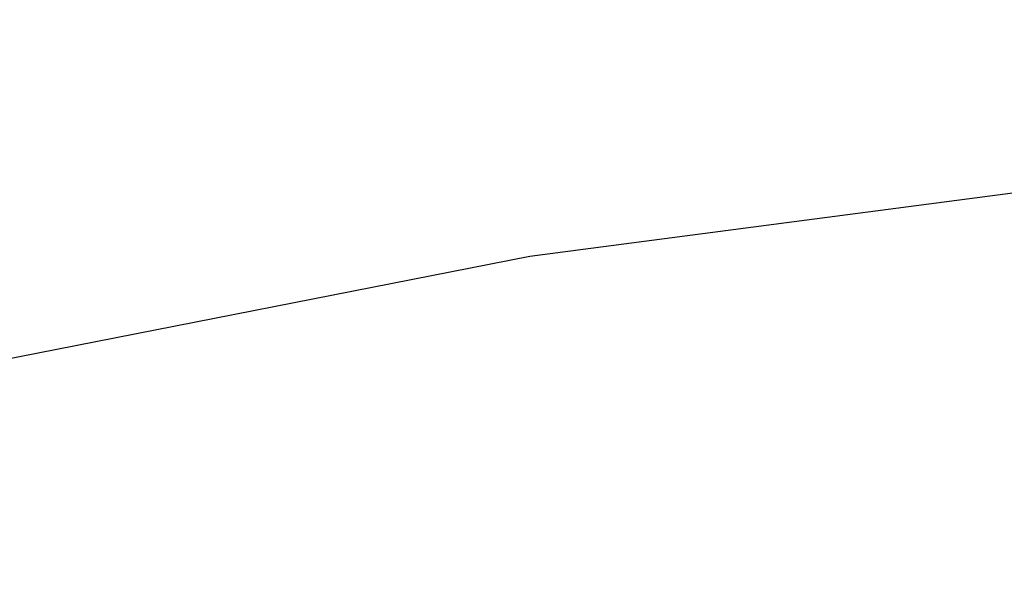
# Model space of a CAD drawing. Extents: x 10527 to 38813, y 13847 to 37526.
# Tile 136 of 256: x 35366.176 to 35367.258, y 36383.25 to 36383.862. Entities that reach past the tile are written whole.
import ezdxf

# ---------------------------------------------------------------- set-up
doc = ezdxf.new("R2010")
doc.units = 0
doc.header["$LTSCALE"] = 0.5
doc.header["$MEASUREMENT"] = 0
doc.layers.add('(032) Горизонтали утолщенные', color=32, linetype='Continuous', lineweight=30)

# ---------------------------------------------------------------- blocks, each defined once
blk = doc.blocks.new('gergrgrre')
at = {"layer": '(032) Горизонтали утолщенные', "color": 32}
blk.add_polyline3d([(360221.7452, 4200495.4614, 546), (360220.39, 4200495.59, 546), (360218.98, 4200495.69, 546), (360217.57, 4200495.74, 546), (360216.2, 4200495.73, 546), (360214.9, 4200495.64, 546), (360213.68, 4200495.48, 546), (360212.51, 4200495.25, 546), (360211.4, 4200494.95, 546), (360210.33, 4200494.58, 546), (360209.3, 4200494.14, 546), (360208.29, 4200493.63, 546), (360207.29, 4200493.06, 546), (360206.32, 4200492.41, 546), (360205.37, 4200491.68, 546), (360204.44, 4200490.86, 546)], dxfattribs=at)
blk.add_polyline3d([(360221.7452, 4200495.4614, 546), (360220.39, 4200495.59, 546), (360218.98, 4200495.69, 546), (360217.57, 4200495.74, 546), (360216.2, 4200495.73, 546), (360214.9, 4200495.64, 546), (360213.68, 4200495.48, 546), (360212.51, 4200495.25, 546), (360211.4, 4200494.95, 546), (360210.33, 4200494.58, 546), (360209.3, 4200494.14, 546), (360208.29, 4200493.63, 546), (360207.29, 4200493.06, 546), (360206.32, 4200492.41, 546), (360205.37, 4200491.68, 546), (360204.44, 4200490.86, 546)], dxfattribs=at)
blk.add_polyline3d([(360221.7452, 4200495.4614, 546), (360220.39, 4200495.59, 546), (360218.98, 4200495.69, 546), (360217.57, 4200495.74, 546), (360216.2, 4200495.73, 546), (360214.9, 4200495.64, 546), (360213.68, 4200495.48, 546), (360212.51, 4200495.25, 546), (360211.4, 4200494.95, 546), (360210.33, 4200494.58, 546), (360209.3, 4200494.14, 546), (360208.29, 4200493.63, 546), (360207.29, 4200493.06, 546), (360206.32, 4200492.41, 546), (360205.37, 4200491.68, 546), (360204.44, 4200490.86, 546)], dxfattribs=at)
blk.add_polyline3d([(360221.7452, 4200495.4614, 546), (360220.39, 4200495.59, 546), (360218.98, 4200495.69, 546), (360217.57, 4200495.74, 546), (360216.2, 4200495.73, 546), (360214.9, 4200495.64, 546), (360213.68, 4200495.48, 546), (360212.51, 4200495.25, 546), (360211.4, 4200494.95, 546), (360210.33, 4200494.58, 546), (360209.3, 4200494.14, 546), (360208.29, 4200493.63, 546), (360207.29, 4200493.06, 546), (360206.32, 4200492.41, 546), (360205.37, 4200491.68, 546), (360204.44, 4200490.86, 546)], dxfattribs=at)
blk.add_polyline3d([(360221.7452, 4200495.4614, 546), (360220.39, 4200495.59, 546), (360218.98, 4200495.69, 546), (360217.57, 4200495.74, 546), (360216.2, 4200495.73, 546), (360214.9, 4200495.64, 546), (360213.68, 4200495.48, 546), (360212.51, 4200495.25, 546), (360211.4, 4200494.95, 546), (360210.33, 4200494.58, 546), (360209.3, 4200494.14, 546), (360208.29, 4200493.63, 546), (360207.29, 4200493.06, 546), (360206.32, 4200492.41, 546), (360205.37, 4200491.68, 546), (360204.44, 4200490.86, 546)], dxfattribs=at)
blk.add_polyline3d([(360221.7452, 4200495.4614, 546), (360220.39, 4200495.59, 546), (360218.98, 4200495.69, 546), (360217.57, 4200495.74, 546), (360216.2, 4200495.73, 546), (360214.9, 4200495.64, 546), (360213.68, 4200495.48, 546), (360212.51, 4200495.25, 546), (360211.4, 4200494.95, 546), (360210.33, 4200494.58, 546), (360209.3, 4200494.14, 546), (360208.29, 4200493.63, 546), (360207.29, 4200493.06, 546), (360206.32, 4200492.41, 546), (360205.37, 4200491.68, 546), (360204.44, 4200490.86, 546)], dxfattribs=at)
blk.add_polyline3d([(360221.7452, 4200495.4614, 546), (360220.39, 4200495.59, 546), (360218.98, 4200495.69, 546), (360217.57, 4200495.74, 546), (360216.2, 4200495.73, 546), (360214.9, 4200495.64, 546), (360213.68, 4200495.48, 546), (360212.51, 4200495.25, 546), (360211.4, 4200494.95, 546), (360210.33, 4200494.58, 546), (360209.3, 4200494.14, 546), (360208.29, 4200493.63, 546), (360207.29, 4200493.06, 546), (360206.32, 4200492.41, 546), (360205.37, 4200491.68, 546), (360204.44, 4200490.86, 546)], dxfattribs=at)
blk.add_polyline3d([(360221.7452, 4200495.4614, 546), (360220.39, 4200495.59, 546), (360218.98, 4200495.69, 546), (360217.57, 4200495.74, 546), (360216.2, 4200495.73, 546), (360214.9, 4200495.64, 546), (360213.68, 4200495.48, 546), (360212.51, 4200495.25, 546), (360211.4, 4200494.95, 546), (360210.33, 4200494.58, 546), (360209.3, 4200494.14, 546), (360208.29, 4200493.63, 546), (360207.29, 4200493.06, 546), (360206.32, 4200492.41, 546), (360205.37, 4200491.68, 546), (360204.44, 4200490.86, 546)], dxfattribs=at)
blk.add_polyline3d([(360221.7452, 4200495.4614, 546), (360220.39, 4200495.59, 546), (360218.98, 4200495.69, 546), (360217.57, 4200495.74, 546), (360216.2, 4200495.73, 546), (360214.9, 4200495.64, 546), (360213.68, 4200495.48, 546), (360212.51, 4200495.25, 546), (360211.4, 4200494.95, 546), (360210.33, 4200494.58, 546), (360209.3, 4200494.14, 546), (360208.29, 4200493.63, 546), (360207.29, 4200493.06, 546), (360206.32, 4200492.41, 546), (360205.37, 4200491.68, 546), (360204.44, 4200490.86, 546)], dxfattribs=at)
blk.add_polyline3d([(360221.7452, 4200495.4614, 546), (360220.39, 4200495.59, 546), (360218.98, 4200495.69, 546), (360217.57, 4200495.74, 546), (360216.2, 4200495.73, 546), (360214.9, 4200495.64, 546), (360213.68, 4200495.48, 546), (360212.51, 4200495.25, 546), (360211.4, 4200494.95, 546), (360210.33, 4200494.58, 546), (360209.3, 4200494.14, 546), (360208.29, 4200493.63, 546), (360207.29, 4200493.06, 546), (360206.32, 4200492.41, 546), (360205.37, 4200491.68, 546), (360204.44, 4200490.86, 546)], dxfattribs=at)
blk.add_polyline3d([(360221.7452, 4200495.4614, 546), (360220.39, 4200495.59, 546), (360218.98, 4200495.69, 546), (360217.57, 4200495.74, 546), (360216.2, 4200495.73, 546), (360214.9, 4200495.64, 546), (360213.68, 4200495.48, 546), (360212.51, 4200495.25, 546), (360211.4, 4200494.95, 546), (360210.33, 4200494.58, 546), (360209.3, 4200494.14, 546), (360208.29, 4200493.63, 546), (360207.29, 4200493.06, 546), (360206.32, 4200492.41, 546), (360205.37, 4200491.68, 546), (360204.44, 4200490.86, 546)], dxfattribs=at)
blk.add_polyline3d([(360221.7452, 4200495.4614, 546), (360220.39, 4200495.59, 546), (360218.98, 4200495.69, 546), (360217.57, 4200495.74, 546), (360216.2, 4200495.73, 546), (360214.9, 4200495.64, 546), (360213.68, 4200495.48, 546), (360212.51, 4200495.25, 546), (360211.4, 4200494.95, 546), (360210.33, 4200494.58, 546), (360209.3, 4200494.14, 546), (360208.29, 4200493.63, 546), (360207.29, 4200493.06, 546), (360206.32, 4200492.41, 546), (360205.37, 4200491.68, 546), (360204.44, 4200490.86, 546)], dxfattribs=at)
blk.add_polyline3d([(360221.7452, 4200495.4614, 546), (360220.39, 4200495.59, 546), (360218.98, 4200495.69, 546), (360217.57, 4200495.74, 546), (360216.2, 4200495.73, 546), (360214.9, 4200495.64, 546), (360213.68, 4200495.48, 546), (360212.51, 4200495.25, 546), (360211.4, 4200494.95, 546), (360210.33, 4200494.58, 546), (360209.3, 4200494.14, 546), (360208.29, 4200493.63, 546), (360207.29, 4200493.06, 546), (360206.32, 4200492.41, 546), (360205.37, 4200491.68, 546), (360204.44, 4200490.86, 546)], dxfattribs=at)
blk.add_polyline3d([(360221.7452, 4200495.4614, 546), (360220.39, 4200495.59, 546), (360218.98, 4200495.69, 546), (360217.57, 4200495.74, 546), (360216.2, 4200495.73, 546), (360214.9, 4200495.64, 546), (360213.68, 4200495.48, 546), (360212.51, 4200495.25, 546), (360211.4, 4200494.95, 546), (360210.33, 4200494.58, 546), (360209.3, 4200494.14, 546), (360208.29, 4200493.63, 546), (360207.29, 4200493.06, 546), (360206.32, 4200492.41, 546), (360205.37, 4200491.68, 546), (360204.44, 4200490.86, 546)], dxfattribs=at)
blk.add_polyline3d([(360221.7452, 4200495.4614, 546), (360220.39, 4200495.59, 546), (360218.98, 4200495.69, 546), (360217.57, 4200495.74, 546), (360216.2, 4200495.73, 546), (360214.9, 4200495.64, 546), (360213.68, 4200495.48, 546), (360212.51, 4200495.25, 546), (360211.4, 4200494.95, 546), (360210.33, 4200494.58, 546), (360209.3, 4200494.14, 546), (360208.29, 4200493.63, 546), (360207.29, 4200493.06, 546), (360206.32, 4200492.41, 546), (360205.37, 4200491.68, 546), (360204.44, 4200490.86, 546)], dxfattribs=at)
blk.add_polyline3d([(360221.7452, 4200495.4614, 546), (360220.39, 4200495.59, 546), (360218.98, 4200495.69, 546), (360217.57, 4200495.74, 546), (360216.2, 4200495.73, 546), (360214.9, 4200495.64, 546), (360213.68, 4200495.48, 546), (360212.51, 4200495.25, 546), (360211.4, 4200494.95, 546), (360210.33, 4200494.58, 546), (360209.3, 4200494.14, 546), (360208.29, 4200493.63, 546), (360207.29, 4200493.06, 546), (360206.32, 4200492.41, 546), (360205.37, 4200491.68, 546), (360204.44, 4200490.86, 546)], dxfattribs=at)
blk.add_polyline3d([(360221.7452, 4200495.4614, 546), (360220.39, 4200495.59, 546), (360218.98, 4200495.69, 546), (360217.57, 4200495.74, 546), (360216.2, 4200495.73, 546), (360214.9, 4200495.64, 546), (360213.68, 4200495.48, 546), (360212.51, 4200495.25, 546), (360211.4, 4200494.95, 546), (360210.33, 4200494.58, 546), (360209.3, 4200494.14, 546), (360208.29, 4200493.63, 546), (360207.29, 4200493.06, 546), (360206.32, 4200492.41, 546), (360205.37, 4200491.68, 546), (360204.44, 4200490.86, 546)], dxfattribs=at)
blk.add_polyline3d([(360221.7452, 4200495.4614, 546), (360220.39, 4200495.59, 546), (360218.98, 4200495.69, 546), (360217.57, 4200495.74, 546), (360216.2, 4200495.73, 546), (360214.9, 4200495.64, 546), (360213.68, 4200495.48, 546), (360212.51, 4200495.25, 546), (360211.4, 4200494.95, 546), (360210.33, 4200494.58, 546), (360209.3, 4200494.14, 546), (360208.29, 4200493.63, 546), (360207.29, 4200493.06, 546), (360206.32, 4200492.41, 546), (360205.37, 4200491.68, 546), (360204.44, 4200490.86, 546)], dxfattribs=at)
blk.add_polyline3d([(360221.7452, 4200495.4614, 546), (360220.39, 4200495.59, 546), (360218.98, 4200495.69, 546), (360217.57, 4200495.74, 546), (360216.2, 4200495.73, 546), (360214.9, 4200495.64, 546), (360213.68, 4200495.48, 546), (360212.51, 4200495.25, 546), (360211.4, 4200494.95, 546), (360210.33, 4200494.58, 546), (360209.3, 4200494.14, 546), (360208.29, 4200493.63, 546), (360207.29, 4200493.06, 546), (360206.32, 4200492.41, 546), (360205.37, 4200491.68, 546), (360204.44, 4200490.86, 546)], dxfattribs=at)
blk.add_polyline3d([(360221.7452, 4200495.4614, 546), (360220.39, 4200495.59, 546), (360218.98, 4200495.69, 546), (360217.57, 4200495.74, 546), (360216.2, 4200495.73, 546), (360214.9, 4200495.64, 546), (360213.68, 4200495.48, 546), (360212.51, 4200495.25, 546), (360211.4, 4200494.95, 546), (360210.33, 4200494.58, 546), (360209.3, 4200494.14, 546), (360208.29, 4200493.63, 546), (360207.29, 4200493.06, 546), (360206.32, 4200492.41, 546), (360205.37, 4200491.68, 546), (360204.44, 4200490.86, 546)], dxfattribs=at)
blk.add_polyline3d([(360221.7452, 4200495.4614, 546), (360220.39, 4200495.59, 546), (360218.98, 4200495.69, 546), (360217.57, 4200495.74, 546), (360216.2, 4200495.73, 546), (360214.9, 4200495.64, 546), (360213.68, 4200495.48, 546), (360212.51, 4200495.25, 546), (360211.4, 4200494.95, 546), (360210.33, 4200494.58, 546), (360209.3, 4200494.14, 546), (360208.29, 4200493.63, 546), (360207.29, 4200493.06, 546), (360206.32, 4200492.41, 546), (360205.37, 4200491.68, 546), (360204.44, 4200490.86, 546)], dxfattribs=at)
blk.add_polyline3d([(360221.7452, 4200495.4614, 546), (360220.39, 4200495.59, 546), (360218.98, 4200495.69, 546), (360217.57, 4200495.74, 546), (360216.2, 4200495.73, 546), (360214.9, 4200495.64, 546), (360213.68, 4200495.48, 546), (360212.51, 4200495.25, 546), (360211.4, 4200494.95, 546), (360210.33, 4200494.58, 546), (360209.3, 4200494.14, 546), (360208.29, 4200493.63, 546), (360207.29, 4200493.06, 546), (360206.32, 4200492.41, 546), (360205.37, 4200491.68, 546), (360204.44, 4200490.86, 546)], dxfattribs=at)
blk.add_polyline3d([(360221.7452, 4200495.4614, 546), (360220.39, 4200495.59, 546), (360218.98, 4200495.69, 546), (360217.57, 4200495.74, 546), (360216.2, 4200495.73, 546), (360214.9, 4200495.64, 546), (360213.68, 4200495.48, 546), (360212.51, 4200495.25, 546), (360211.4, 4200494.95, 546), (360210.33, 4200494.58, 546), (360209.3, 4200494.14, 546), (360208.29, 4200493.63, 546), (360207.29, 4200493.06, 546), (360206.32, 4200492.41, 546), (360205.37, 4200491.68, 546), (360204.44, 4200490.86, 546)], dxfattribs=at)
blk.add_polyline3d([(360221.7452, 4200495.4614, 546), (360220.39, 4200495.59, 546), (360218.98, 4200495.69, 546), (360217.57, 4200495.74, 546), (360216.2, 4200495.73, 546), (360214.9, 4200495.64, 546), (360213.68, 4200495.48, 546), (360212.51, 4200495.25, 546), (360211.4, 4200494.95, 546), (360210.33, 4200494.58, 546), (360209.3, 4200494.14, 546), (360208.29, 4200493.63, 546), (360207.29, 4200493.06, 546), (360206.32, 4200492.41, 546), (360205.37, 4200491.68, 546), (360204.44, 4200490.86, 546)], dxfattribs=at)
blk.add_polyline3d([(360221.7452, 4200495.4614, 546), (360220.39, 4200495.59, 546), (360218.98, 4200495.69, 546), (360217.57, 4200495.74, 546), (360216.2, 4200495.73, 546), (360214.9, 4200495.64, 546), (360213.68, 4200495.48, 546), (360212.51, 4200495.25, 546), (360211.4, 4200494.95, 546), (360210.33, 4200494.58, 546), (360209.3, 4200494.14, 546), (360208.29, 4200493.63, 546), (360207.29, 4200493.06, 546), (360206.32, 4200492.41, 546), (360205.37, 4200491.68, 546), (360204.44, 4200490.86, 546)], dxfattribs=at)
blk.add_polyline3d([(360221.7452, 4200495.4614, 546), (360220.39, 4200495.59, 546), (360218.98, 4200495.69, 546), (360217.57, 4200495.74, 546), (360216.2, 4200495.73, 546), (360214.9, 4200495.64, 546), (360213.68, 4200495.48, 546), (360212.51, 4200495.25, 546), (360211.4, 4200494.95, 546), (360210.33, 4200494.58, 546), (360209.3, 4200494.14, 546), (360208.29, 4200493.63, 546), (360207.29, 4200493.06, 546), (360206.32, 4200492.41, 546), (360205.37, 4200491.68, 546), (360204.44, 4200490.86, 546)], dxfattribs=at)
blk.add_polyline3d([(360221.7452, 4200495.4614, 546), (360220.39, 4200495.59, 546), (360218.98, 4200495.69, 546), (360217.57, 4200495.74, 546), (360216.2, 4200495.73, 546), (360214.9, 4200495.64, 546), (360213.68, 4200495.48, 546), (360212.51, 4200495.25, 546), (360211.4, 4200494.95, 546), (360210.33, 4200494.58, 546), (360209.3, 4200494.14, 546), (360208.29, 4200493.63, 546), (360207.29, 4200493.06, 546), (360206.32, 4200492.41, 546), (360205.37, 4200491.68, 546), (360204.44, 4200490.86, 546)], dxfattribs=at)
blk.add_polyline3d([(360221.7452, 4200495.4614, 546), (360220.39, 4200495.59, 546), (360218.98, 4200495.69, 546), (360217.57, 4200495.74, 546), (360216.2, 4200495.73, 546), (360214.9, 4200495.64, 546), (360213.68, 4200495.48, 546), (360212.51, 4200495.25, 546), (360211.4, 4200494.95, 546), (360210.33, 4200494.58, 546), (360209.3, 4200494.14, 546), (360208.29, 4200493.63, 546), (360207.29, 4200493.06, 546), (360206.32, 4200492.41, 546), (360205.37, 4200491.68, 546), (360204.44, 4200490.86, 546)], dxfattribs=at)
blk.add_polyline3d([(360221.7452, 4200495.4614, 546), (360220.39, 4200495.59, 546), (360218.98, 4200495.69, 546), (360217.57, 4200495.74, 546), (360216.2, 4200495.73, 546), (360214.9, 4200495.64, 546), (360213.68, 4200495.48, 546), (360212.51, 4200495.25, 546), (360211.4, 4200494.95, 546), (360210.33, 4200494.58, 546), (360209.3, 4200494.14, 546), (360208.29, 4200493.63, 546), (360207.29, 4200493.06, 546), (360206.32, 4200492.41, 546), (360205.37, 4200491.68, 546), (360204.44, 4200490.86, 546)], dxfattribs=at)
blk.add_polyline3d([(360221.7452, 4200495.4614, 546), (360220.39, 4200495.59, 546), (360218.98, 4200495.69, 546), (360217.57, 4200495.74, 546), (360216.2, 4200495.73, 546), (360214.9, 4200495.64, 546), (360213.68, 4200495.48, 546), (360212.51, 4200495.25, 546), (360211.4, 4200494.95, 546), (360210.33, 4200494.58, 546), (360209.3, 4200494.14, 546), (360208.29, 4200493.63, 546), (360207.29, 4200493.06, 546), (360206.32, 4200492.41, 546), (360205.37, 4200491.68, 546), (360204.44, 4200490.86, 546)], dxfattribs=at)
blk.add_polyline3d([(360221.7452, 4200495.4614, 546), (360220.39, 4200495.59, 546), (360218.98, 4200495.69, 546), (360217.57, 4200495.74, 546), (360216.2, 4200495.73, 546), (360214.9, 4200495.64, 546), (360213.68, 4200495.48, 546), (360212.51, 4200495.25, 546), (360211.4, 4200494.95, 546), (360210.33, 4200494.58, 546), (360209.3, 4200494.14, 546), (360208.29, 4200493.63, 546), (360207.29, 4200493.06, 546), (360206.32, 4200492.41, 546), (360205.37, 4200491.68, 546), (360204.44, 4200490.86, 546)], dxfattribs=at)
blk.add_polyline3d([(360221.7452, 4200495.4614, 546), (360220.39, 4200495.59, 546), (360218.98, 4200495.69, 546), (360217.57, 4200495.74, 546), (360216.2, 4200495.73, 546), (360214.9, 4200495.64, 546), (360213.68, 4200495.48, 546), (360212.51, 4200495.25, 546), (360211.4, 4200494.95, 546), (360210.33, 4200494.58, 546), (360209.3, 4200494.14, 546), (360208.29, 4200493.63, 546), (360207.29, 4200493.06, 546), (360206.32, 4200492.41, 546), (360205.37, 4200491.68, 546), (360204.44, 4200490.86, 546)], dxfattribs=at)
blk.add_polyline3d([(360221.7452, 4200495.4614, 546), (360220.39, 4200495.59, 546), (360218.98, 4200495.69, 546), (360217.57, 4200495.74, 546), (360216.2, 4200495.73, 546), (360214.9, 4200495.64, 546), (360213.68, 4200495.48, 546), (360212.51, 4200495.25, 546), (360211.4, 4200494.95, 546), (360210.33, 4200494.58, 546), (360209.3, 4200494.14, 546), (360208.29, 4200493.63, 546), (360207.29, 4200493.06, 546), (360206.32, 4200492.41, 546), (360205.37, 4200491.68, 546), (360204.44, 4200490.86, 546)], dxfattribs=at)
blk.add_polyline3d([(360221.7452, 4200495.4614, 546), (360220.39, 4200495.59, 546), (360218.98, 4200495.69, 546), (360217.57, 4200495.74, 546), (360216.2, 4200495.73, 546), (360214.9, 4200495.64, 546), (360213.68, 4200495.48, 546), (360212.51, 4200495.25, 546), (360211.4, 4200494.95, 546), (360210.33, 4200494.58, 546), (360209.3, 4200494.14, 546), (360208.29, 4200493.63, 546), (360207.29, 4200493.06, 546), (360206.32, 4200492.41, 546), (360205.37, 4200491.68, 546), (360204.44, 4200490.86, 546)], dxfattribs=at)
blk.add_polyline3d([(360221.7452, 4200495.4614, 546), (360220.39, 4200495.59, 546), (360218.98, 4200495.69, 546), (360217.57, 4200495.74, 546), (360216.2, 4200495.73, 546), (360214.9, 4200495.64, 546), (360213.68, 4200495.48, 546), (360212.51, 4200495.25, 546), (360211.4, 4200494.95, 546), (360210.33, 4200494.58, 546), (360209.3, 4200494.14, 546), (360208.29, 4200493.63, 546), (360207.29, 4200493.06, 546), (360206.32, 4200492.41, 546), (360205.37, 4200491.68, 546), (360204.44, 4200490.86, 546)], dxfattribs=at)
blk.add_polyline3d([(360221.7452, 4200495.4614, 546), (360220.39, 4200495.59, 546), (360218.98, 4200495.69, 546), (360217.57, 4200495.74, 546), (360216.2, 4200495.73, 546), (360214.9, 4200495.64, 546), (360213.68, 4200495.48, 546), (360212.51, 4200495.25, 546), (360211.4, 4200494.95, 546), (360210.33, 4200494.58, 546), (360209.3, 4200494.14, 546), (360208.29, 4200493.63, 546), (360207.29, 4200493.06, 546), (360206.32, 4200492.41, 546), (360205.37, 4200491.68, 546), (360204.44, 4200490.86, 546)], dxfattribs=at)
blk.add_polyline3d([(360221.7452, 4200495.4614, 546), (360220.39, 4200495.59, 546), (360218.98, 4200495.69, 546), (360217.57, 4200495.74, 546), (360216.2, 4200495.73, 546), (360214.9, 4200495.64, 546), (360213.68, 4200495.48, 546), (360212.51, 4200495.25, 546), (360211.4, 4200494.95, 546), (360210.33, 4200494.58, 546), (360209.3, 4200494.14, 546), (360208.29, 4200493.63, 546), (360207.29, 4200493.06, 546), (360206.32, 4200492.41, 546), (360205.37, 4200491.68, 546), (360204.44, 4200490.86, 546)], dxfattribs=at)
blk.add_polyline3d([(360221.7452, 4200495.4614, 546), (360220.39, 4200495.59, 546), (360218.98, 4200495.69, 546), (360217.57, 4200495.74, 546), (360216.2, 4200495.73, 546), (360214.9, 4200495.64, 546), (360213.68, 4200495.48, 546), (360212.51, 4200495.25, 546), (360211.4, 4200494.95, 546), (360210.33, 4200494.58, 546), (360209.3, 4200494.14, 546), (360208.29, 4200493.63, 546), (360207.29, 4200493.06, 546), (360206.32, 4200492.41, 546), (360205.37, 4200491.68, 546), (360204.44, 4200490.86, 546)], dxfattribs=at)
blk.add_polyline3d([(360221.7452, 4200495.4614, 546), (360220.39, 4200495.59, 546), (360218.98, 4200495.69, 546), (360217.57, 4200495.74, 546), (360216.2, 4200495.73, 546), (360214.9, 4200495.64, 546), (360213.68, 4200495.48, 546), (360212.51, 4200495.25, 546), (360211.4, 4200494.95, 546), (360210.33, 4200494.58, 546), (360209.3, 4200494.14, 546), (360208.29, 4200493.63, 546), (360207.29, 4200493.06, 546), (360206.32, 4200492.41, 546), (360205.37, 4200491.68, 546), (360204.44, 4200490.86, 546)], dxfattribs=at)
blk.add_polyline3d([(360221.7452, 4200495.4614, 546), (360220.39, 4200495.59, 546), (360218.98, 4200495.69, 546), (360217.57, 4200495.74, 546), (360216.2, 4200495.73, 546), (360214.9, 4200495.64, 546), (360213.68, 4200495.48, 546), (360212.51, 4200495.25, 546), (360211.4, 4200494.95, 546), (360210.33, 4200494.58, 546), (360209.3, 4200494.14, 546), (360208.29, 4200493.63, 546), (360207.29, 4200493.06, 546), (360206.32, 4200492.41, 546), (360205.37, 4200491.68, 546), (360204.44, 4200490.86, 546)], dxfattribs=at)
blk.add_polyline3d([(360221.7452, 4200495.4614, 546), (360220.39, 4200495.59, 546), (360218.98, 4200495.69, 546), (360217.57, 4200495.74, 546), (360216.2, 4200495.73, 546), (360214.9, 4200495.64, 546), (360213.68, 4200495.48, 546), (360212.51, 4200495.25, 546), (360211.4, 4200494.95, 546), (360210.33, 4200494.58, 546), (360209.3, 4200494.14, 546), (360208.29, 4200493.63, 546), (360207.29, 4200493.06, 546), (360206.32, 4200492.41, 546), (360205.37, 4200491.68, 546), (360204.44, 4200490.86, 546)], dxfattribs=at)
blk.add_polyline3d([(360221.7452, 4200495.4614, 546), (360220.39, 4200495.59, 546), (360218.98, 4200495.69, 546), (360217.57, 4200495.74, 546), (360216.2, 4200495.73, 546), (360214.9, 4200495.64, 546), (360213.68, 4200495.48, 546), (360212.51, 4200495.25, 546), (360211.4, 4200494.95, 546), (360210.33, 4200494.58, 546), (360209.3, 4200494.14, 546), (360208.29, 4200493.63, 546), (360207.29, 4200493.06, 546), (360206.32, 4200492.41, 546), (360205.37, 4200491.68, 546), (360204.44, 4200490.86, 546)], dxfattribs=at)
blk.add_polyline3d([(360221.7452, 4200495.4614, 546), (360220.39, 4200495.59, 546), (360218.98, 4200495.69, 546), (360217.57, 4200495.74, 546), (360216.2, 4200495.73, 546), (360214.9, 4200495.64, 546), (360213.68, 4200495.48, 546), (360212.51, 4200495.25, 546), (360211.4, 4200494.95, 546), (360210.33, 4200494.58, 546), (360209.3, 4200494.14, 546), (360208.29, 4200493.63, 546), (360207.29, 4200493.06, 546), (360206.32, 4200492.41, 546), (360205.37, 4200491.68, 546), (360204.44, 4200490.86, 546)], dxfattribs=at)
blk.add_polyline3d([(360221.7452, 4200495.4614, 546), (360220.39, 4200495.59, 546), (360218.98, 4200495.69, 546), (360217.57, 4200495.74, 546), (360216.2, 4200495.73, 546), (360214.9, 4200495.64, 546), (360213.68, 4200495.48, 546), (360212.51, 4200495.25, 546), (360211.4, 4200494.95, 546), (360210.33, 4200494.58, 546), (360209.3, 4200494.14, 546), (360208.29, 4200493.63, 546), (360207.29, 4200493.06, 546), (360206.32, 4200492.41, 546), (360205.37, 4200491.68, 546), (360204.44, 4200490.86, 546)], dxfattribs=at)
blk.add_polyline3d([(360221.7452, 4200495.4614, 546), (360220.39, 4200495.59, 546), (360218.98, 4200495.69, 546), (360217.57, 4200495.74, 546), (360216.2, 4200495.73, 546), (360214.9, 4200495.64, 546), (360213.68, 4200495.48, 546), (360212.51, 4200495.25, 546), (360211.4, 4200494.95, 546), (360210.33, 4200494.58, 546), (360209.3, 4200494.14, 546), (360208.29, 4200493.63, 546), (360207.29, 4200493.06, 546), (360206.32, 4200492.41, 546), (360205.37, 4200491.68, 546), (360204.44, 4200490.86, 546)], dxfattribs=at)
blk.add_polyline3d([(360221.7452, 4200495.4614, 546), (360220.39, 4200495.59, 546), (360218.98, 4200495.69, 546), (360217.57, 4200495.74, 546), (360216.2, 4200495.73, 546), (360214.9, 4200495.64, 546), (360213.68, 4200495.48, 546), (360212.51, 4200495.25, 546), (360211.4, 4200494.95, 546), (360210.33, 4200494.58, 546), (360209.3, 4200494.14, 546), (360208.29, 4200493.63, 546), (360207.29, 4200493.06, 546), (360206.32, 4200492.41, 546), (360205.37, 4200491.68, 546), (360204.44, 4200490.86, 546)], dxfattribs=at)
blk.add_polyline3d([(360221.7452, 4200495.4614, 546), (360220.39, 4200495.59, 546), (360218.98, 4200495.69, 546), (360217.57, 4200495.74, 546), (360216.2, 4200495.73, 546), (360214.9, 4200495.64, 546), (360213.68, 4200495.48, 546), (360212.51, 4200495.25, 546), (360211.4, 4200494.95, 546), (360210.33, 4200494.58, 546), (360209.3, 4200494.14, 546), (360208.29, 4200493.63, 546), (360207.29, 4200493.06, 546), (360206.32, 4200492.41, 546), (360205.37, 4200491.68, 546), (360204.44, 4200490.86, 546)], dxfattribs=at)
blk.add_polyline3d([(360221.7452, 4200495.4614, 546), (360220.39, 4200495.59, 546), (360218.98, 4200495.69, 546), (360217.57, 4200495.74, 546), (360216.2, 4200495.73, 546), (360214.9, 4200495.64, 546), (360213.68, 4200495.48, 546), (360212.51, 4200495.25, 546), (360211.4, 4200494.95, 546), (360210.33, 4200494.58, 546), (360209.3, 4200494.14, 546), (360208.29, 4200493.63, 546), (360207.29, 4200493.06, 546), (360206.32, 4200492.41, 546), (360205.37, 4200491.68, 546), (360204.44, 4200490.86, 546)], dxfattribs=at)
blk.add_polyline3d([(360221.7452, 4200495.4614, 546), (360220.39, 4200495.59, 546), (360218.98, 4200495.69, 546), (360217.57, 4200495.74, 546), (360216.2, 4200495.73, 546), (360214.9, 4200495.64, 546), (360213.68, 4200495.48, 546), (360212.51, 4200495.25, 546), (360211.4, 4200494.95, 546), (360210.33, 4200494.58, 546), (360209.3, 4200494.14, 546), (360208.29, 4200493.63, 546), (360207.29, 4200493.06, 546), (360206.32, 4200492.41, 546), (360205.37, 4200491.68, 546), (360204.44, 4200490.86, 546)], dxfattribs=at)
blk.add_polyline3d([(360221.7452, 4200495.4614, 546), (360220.39, 4200495.59, 546), (360218.98, 4200495.69, 546), (360217.57, 4200495.74, 546), (360216.2, 4200495.73, 546), (360214.9, 4200495.64, 546), (360213.68, 4200495.48, 546), (360212.51, 4200495.25, 546), (360211.4, 4200494.95, 546), (360210.33, 4200494.58, 546), (360209.3, 4200494.14, 546), (360208.29, 4200493.63, 546), (360207.29, 4200493.06, 546), (360206.32, 4200492.41, 546), (360205.37, 4200491.68, 546), (360204.44, 4200490.86, 546)], dxfattribs=at)
blk.add_polyline3d([(360221.7452, 4200495.4614, 546), (360220.39, 4200495.59, 546), (360218.98, 4200495.69, 546), (360217.57, 4200495.74, 546), (360216.2, 4200495.73, 546), (360214.9, 4200495.64, 546), (360213.68, 4200495.48, 546), (360212.51, 4200495.25, 546), (360211.4, 4200494.95, 546), (360210.33, 4200494.58, 546), (360209.3, 4200494.14, 546), (360208.29, 4200493.63, 546), (360207.29, 4200493.06, 546), (360206.32, 4200492.41, 546), (360205.37, 4200491.68, 546), (360204.44, 4200490.86, 546)], dxfattribs=at)
blk.add_polyline3d([(360221.7452, 4200495.4614, 546), (360220.39, 4200495.59, 546), (360218.98, 4200495.69, 546), (360217.57, 4200495.74, 546), (360216.2, 4200495.73, 546), (360214.9, 4200495.64, 546), (360213.68, 4200495.48, 546), (360212.51, 4200495.25, 546), (360211.4, 4200494.95, 546), (360210.33, 4200494.58, 546), (360209.3, 4200494.14, 546), (360208.29, 4200493.63, 546), (360207.29, 4200493.06, 546), (360206.32, 4200492.41, 546), (360205.37, 4200491.68, 546), (360204.44, 4200490.86, 546)], dxfattribs=at)
blk.add_polyline3d([(360221.7452, 4200495.4614, 546), (360220.39, 4200495.59, 546), (360218.98, 4200495.69, 546), (360217.57, 4200495.74, 546), (360216.2, 4200495.73, 546), (360214.9, 4200495.64, 546), (360213.68, 4200495.48, 546), (360212.51, 4200495.25, 546), (360211.4, 4200494.95, 546), (360210.33, 4200494.58, 546), (360209.3, 4200494.14, 546), (360208.29, 4200493.63, 546), (360207.29, 4200493.06, 546), (360206.32, 4200492.41, 546), (360205.37, 4200491.68, 546), (360204.44, 4200490.86, 546)], dxfattribs=at)
blk.add_polyline3d([(360221.7452, 4200495.4614, 546), (360220.39, 4200495.59, 546), (360218.98, 4200495.69, 546), (360217.57, 4200495.74, 546), (360216.2, 4200495.73, 546), (360214.9, 4200495.64, 546), (360213.68, 4200495.48, 546), (360212.51, 4200495.25, 546), (360211.4, 4200494.95, 546), (360210.33, 4200494.58, 546), (360209.3, 4200494.14, 546), (360208.29, 4200493.63, 546), (360207.29, 4200493.06, 546), (360206.32, 4200492.41, 546), (360205.37, 4200491.68, 546), (360204.44, 4200490.86, 546)], dxfattribs=at)
blk.add_polyline3d([(360221.7452, 4200495.4614, 546), (360220.39, 4200495.59, 546), (360218.98, 4200495.69, 546), (360217.57, 4200495.74, 546), (360216.2, 4200495.73, 546), (360214.9, 4200495.64, 546), (360213.68, 4200495.48, 546), (360212.51, 4200495.25, 546), (360211.4, 4200494.95, 546), (360210.33, 4200494.58, 546), (360209.3, 4200494.14, 546), (360208.29, 4200493.63, 546), (360207.29, 4200493.06, 546), (360206.32, 4200492.41, 546), (360205.37, 4200491.68, 546), (360204.44, 4200490.86, 546)], dxfattribs=at)
blk.add_polyline3d([(360221.7452, 4200495.4614, 546), (360220.39, 4200495.59, 546), (360218.98, 4200495.69, 546), (360217.57, 4200495.74, 546), (360216.2, 4200495.73, 546), (360214.9, 4200495.64, 546), (360213.68, 4200495.48, 546), (360212.51, 4200495.25, 546), (360211.4, 4200494.95, 546), (360210.33, 4200494.58, 546), (360209.3, 4200494.14, 546), (360208.29, 4200493.63, 546), (360207.29, 4200493.06, 546), (360206.32, 4200492.41, 546), (360205.37, 4200491.68, 546), (360204.44, 4200490.86, 546)], dxfattribs=at)
blk.add_polyline3d([(360221.7452, 4200495.4614, 546), (360220.39, 4200495.59, 546), (360218.98, 4200495.69, 546), (360217.57, 4200495.74, 546), (360216.2, 4200495.73, 546), (360214.9, 4200495.64, 546), (360213.68, 4200495.48, 546), (360212.51, 4200495.25, 546), (360211.4, 4200494.95, 546), (360210.33, 4200494.58, 546), (360209.3, 4200494.14, 546), (360208.29, 4200493.63, 546), (360207.29, 4200493.06, 546), (360206.32, 4200492.41, 546), (360205.37, 4200491.68, 546), (360204.44, 4200490.86, 546)], dxfattribs=at)
blk.add_polyline3d([(360221.7452, 4200495.4614, 546), (360220.39, 4200495.59, 546), (360218.98, 4200495.69, 546), (360217.57, 4200495.74, 546), (360216.2, 4200495.73, 546), (360214.9, 4200495.64, 546), (360213.68, 4200495.48, 546), (360212.51, 4200495.25, 546), (360211.4, 4200494.95, 546), (360210.33, 4200494.58, 546), (360209.3, 4200494.14, 546), (360208.29, 4200493.63, 546), (360207.29, 4200493.06, 546), (360206.32, 4200492.41, 546), (360205.37, 4200491.68, 546), (360204.44, 4200490.86, 546)], dxfattribs=at)
blk.add_polyline3d([(360221.7452, 4200495.4614, 546), (360220.39, 4200495.59, 546), (360218.98, 4200495.69, 546), (360217.57, 4200495.74, 546), (360216.2, 4200495.73, 546), (360214.9, 4200495.64, 546), (360213.68, 4200495.48, 546), (360212.51, 4200495.25, 546), (360211.4, 4200494.95, 546), (360210.33, 4200494.58, 546), (360209.3, 4200494.14, 546), (360208.29, 4200493.63, 546), (360207.29, 4200493.06, 546), (360206.32, 4200492.41, 546), (360205.37, 4200491.68, 546), (360204.44, 4200490.86, 546)], dxfattribs=at)
blk.add_polyline3d([(360221.7452, 4200495.4614, 546), (360220.39, 4200495.59, 546), (360218.98, 4200495.69, 546), (360217.57, 4200495.74, 546), (360216.2, 4200495.73, 546), (360214.9, 4200495.64, 546), (360213.68, 4200495.48, 546), (360212.51, 4200495.25, 546), (360211.4, 4200494.95, 546), (360210.33, 4200494.58, 546), (360209.3, 4200494.14, 546), (360208.29, 4200493.63, 546), (360207.29, 4200493.06, 546), (360206.32, 4200492.41, 546), (360205.37, 4200491.68, 546), (360204.44, 4200490.86, 546)], dxfattribs=at)
blk.add_polyline3d([(360221.7452, 4200495.4614, 546), (360220.39, 4200495.59, 546), (360218.98, 4200495.69, 546), (360217.57, 4200495.74, 546), (360216.2, 4200495.73, 546), (360214.9, 4200495.64, 546), (360213.68, 4200495.48, 546), (360212.51, 4200495.25, 546), (360211.4, 4200494.95, 546), (360210.33, 4200494.58, 546), (360209.3, 4200494.14, 546), (360208.29, 4200493.63, 546), (360207.29, 4200493.06, 546), (360206.32, 4200492.41, 546), (360205.37, 4200491.68, 546), (360204.44, 4200490.86, 546)], dxfattribs=at)
blk.add_polyline3d([(360221.7452, 4200495.4614, 546), (360220.39, 4200495.59, 546), (360218.98, 4200495.69, 546), (360217.57, 4200495.74, 546), (360216.2, 4200495.73, 546), (360214.9, 4200495.64, 546), (360213.68, 4200495.48, 546), (360212.51, 4200495.25, 546), (360211.4, 4200494.95, 546), (360210.33, 4200494.58, 546), (360209.3, 4200494.14, 546), (360208.29, 4200493.63, 546), (360207.29, 4200493.06, 546), (360206.32, 4200492.41, 546), (360205.37, 4200491.68, 546), (360204.44, 4200490.86, 546)], dxfattribs=at)
blk.add_polyline3d([(360221.7452, 4200495.4614, 546), (360220.39, 4200495.59, 546), (360218.98, 4200495.69, 546), (360217.57, 4200495.74, 546), (360216.2, 4200495.73, 546), (360214.9, 4200495.64, 546), (360213.68, 4200495.48, 546), (360212.51, 4200495.25, 546), (360211.4, 4200494.95, 546), (360210.33, 4200494.58, 546), (360209.3, 4200494.14, 546), (360208.29, 4200493.63, 546), (360207.29, 4200493.06, 546), (360206.32, 4200492.41, 546), (360205.37, 4200491.68, 546), (360204.44, 4200490.86, 546)], dxfattribs=at)
blk.add_polyline3d([(360221.7452, 4200495.4614, 546), (360220.39, 4200495.59, 546), (360218.98, 4200495.69, 546), (360217.57, 4200495.74, 546), (360216.2, 4200495.73, 546), (360214.9, 4200495.64, 546), (360213.68, 4200495.48, 546), (360212.51, 4200495.25, 546), (360211.4, 4200494.95, 546), (360210.33, 4200494.58, 546), (360209.3, 4200494.14, 546), (360208.29, 4200493.63, 546), (360207.29, 4200493.06, 546), (360206.32, 4200492.41, 546), (360205.37, 4200491.68, 546), (360204.44, 4200490.86, 546)], dxfattribs=at)
blk.add_polyline3d([(360221.7452, 4200495.4614, 546), (360220.39, 4200495.59, 546), (360218.98, 4200495.69, 546), (360217.57, 4200495.74, 546), (360216.2, 4200495.73, 546), (360214.9, 4200495.64, 546), (360213.68, 4200495.48, 546), (360212.51, 4200495.25, 546), (360211.4, 4200494.95, 546), (360210.33, 4200494.58, 546), (360209.3, 4200494.14, 546), (360208.29, 4200493.63, 546), (360207.29, 4200493.06, 546), (360206.32, 4200492.41, 546), (360205.37, 4200491.68, 546), (360204.44, 4200490.86, 546)], dxfattribs=at)
blk.add_polyline3d([(360221.7452, 4200495.4614, 546), (360220.39, 4200495.59, 546), (360218.98, 4200495.69, 546), (360217.57, 4200495.74, 546), (360216.2, 4200495.73, 546), (360214.9, 4200495.64, 546), (360213.68, 4200495.48, 546), (360212.51, 4200495.25, 546), (360211.4, 4200494.95, 546), (360210.33, 4200494.58, 546), (360209.3, 4200494.14, 546), (360208.29, 4200493.63, 546), (360207.29, 4200493.06, 546), (360206.32, 4200492.41, 546), (360205.37, 4200491.68, 546), (360204.44, 4200490.86, 546)], dxfattribs=at)
blk.add_polyline3d([(360221.7452, 4200495.4614, 546), (360220.39, 4200495.59, 546), (360218.98, 4200495.69, 546), (360217.57, 4200495.74, 546), (360216.2, 4200495.73, 546), (360214.9, 4200495.64, 546), (360213.68, 4200495.48, 546), (360212.51, 4200495.25, 546), (360211.4, 4200494.95, 546), (360210.33, 4200494.58, 546), (360209.3, 4200494.14, 546), (360208.29, 4200493.63, 546), (360207.29, 4200493.06, 546), (360206.32, 4200492.41, 546), (360205.37, 4200491.68, 546), (360204.44, 4200490.86, 546)], dxfattribs=at)
blk.add_polyline3d([(360221.7452, 4200495.4614, 546), (360220.39, 4200495.59, 546), (360218.98, 4200495.69, 546), (360217.57, 4200495.74, 546), (360216.2, 4200495.73, 546), (360214.9, 4200495.64, 546), (360213.68, 4200495.48, 546), (360212.51, 4200495.25, 546), (360211.4, 4200494.95, 546), (360210.33, 4200494.58, 546), (360209.3, 4200494.14, 546), (360208.29, 4200493.63, 546), (360207.29, 4200493.06, 546), (360206.32, 4200492.41, 546), (360205.37, 4200491.68, 546), (360204.44, 4200490.86, 546)], dxfattribs=at)
blk.add_polyline3d([(360221.7452, 4200495.4614, 546), (360220.39, 4200495.59, 546), (360218.98, 4200495.69, 546), (360217.57, 4200495.74, 546), (360216.2, 4200495.73, 546), (360214.9, 4200495.64, 546), (360213.68, 4200495.48, 546), (360212.51, 4200495.25, 546), (360211.4, 4200494.95, 546), (360210.33, 4200494.58, 546), (360209.3, 4200494.14, 546), (360208.29, 4200493.63, 546), (360207.29, 4200493.06, 546), (360206.32, 4200492.41, 546), (360205.37, 4200491.68, 546), (360204.44, 4200490.86, 546)], dxfattribs=at)
blk.add_polyline3d([(360221.7452, 4200495.4614, 546), (360220.39, 4200495.59, 546), (360218.98, 4200495.69, 546), (360217.57, 4200495.74, 546), (360216.2, 4200495.73, 546), (360214.9, 4200495.64, 546), (360213.68, 4200495.48, 546), (360212.51, 4200495.25, 546), (360211.4, 4200494.95, 546), (360210.33, 4200494.58, 546), (360209.3, 4200494.14, 546), (360208.29, 4200493.63, 546), (360207.29, 4200493.06, 546), (360206.32, 4200492.41, 546), (360205.37, 4200491.68, 546), (360204.44, 4200490.86, 546)], dxfattribs=at)
blk.add_polyline3d([(360221.7452, 4200495.4614, 546), (360220.39, 4200495.59, 546), (360218.98, 4200495.69, 546), (360217.57, 4200495.74, 546), (360216.2, 4200495.73, 546), (360214.9, 4200495.64, 546), (360213.68, 4200495.48, 546), (360212.51, 4200495.25, 546), (360211.4, 4200494.95, 546), (360210.33, 4200494.58, 546), (360209.3, 4200494.14, 546), (360208.29, 4200493.63, 546), (360207.29, 4200493.06, 546), (360206.32, 4200492.41, 546), (360205.37, 4200491.68, 546), (360204.44, 4200490.86, 546)], dxfattribs=at)
blk.add_polyline3d([(360221.7452, 4200495.4614, 546), (360220.39, 4200495.59, 546), (360218.98, 4200495.69, 546), (360217.57, 4200495.74, 546), (360216.2, 4200495.73, 546), (360214.9, 4200495.64, 546), (360213.68, 4200495.48, 546), (360212.51, 4200495.25, 546), (360211.4, 4200494.95, 546), (360210.33, 4200494.58, 546), (360209.3, 4200494.14, 546), (360208.29, 4200493.63, 546), (360207.29, 4200493.06, 546), (360206.32, 4200492.41, 546), (360205.37, 4200491.68, 546), (360204.44, 4200490.86, 546)], dxfattribs=at)
blk.add_polyline3d([(360221.7452, 4200495.4614, 546), (360220.39, 4200495.59, 546), (360218.98, 4200495.69, 546), (360217.57, 4200495.74, 546), (360216.2, 4200495.73, 546), (360214.9, 4200495.64, 546), (360213.68, 4200495.48, 546), (360212.51, 4200495.25, 546), (360211.4, 4200494.95, 546), (360210.33, 4200494.58, 546), (360209.3, 4200494.14, 546), (360208.29, 4200493.63, 546), (360207.29, 4200493.06, 546), (360206.32, 4200492.41, 546), (360205.37, 4200491.68, 546), (360204.44, 4200490.86, 546)], dxfattribs=at)
blk.add_polyline3d([(360221.7452, 4200495.4614, 546), (360220.39, 4200495.59, 546), (360218.98, 4200495.69, 546), (360217.57, 4200495.74, 546), (360216.2, 4200495.73, 546), (360214.9, 4200495.64, 546), (360213.68, 4200495.48, 546), (360212.51, 4200495.25, 546), (360211.4, 4200494.95, 546), (360210.33, 4200494.58, 546), (360209.3, 4200494.14, 546), (360208.29, 4200493.63, 546), (360207.29, 4200493.06, 546), (360206.32, 4200492.41, 546), (360205.37, 4200491.68, 546), (360204.44, 4200490.86, 546)], dxfattribs=at)
blk.add_polyline3d([(360221.7452, 4200495.4614, 546), (360220.39, 4200495.59, 546), (360218.98, 4200495.69, 546), (360217.57, 4200495.74, 546), (360216.2, 4200495.73, 546), (360214.9, 4200495.64, 546), (360213.68, 4200495.48, 546), (360212.51, 4200495.25, 546), (360211.4, 4200494.95, 546), (360210.33, 4200494.58, 546), (360209.3, 4200494.14, 546), (360208.29, 4200493.63, 546), (360207.29, 4200493.06, 546), (360206.32, 4200492.41, 546), (360205.37, 4200491.68, 546), (360204.44, 4200490.86, 546)], dxfattribs=at)
blk.add_polyline3d([(360221.7452, 4200495.4614, 546), (360220.39, 4200495.59, 546), (360218.98, 4200495.69, 546), (360217.57, 4200495.74, 546), (360216.2, 4200495.73, 546), (360214.9, 4200495.64, 546), (360213.68, 4200495.48, 546), (360212.51, 4200495.25, 546), (360211.4, 4200494.95, 546), (360210.33, 4200494.58, 546), (360209.3, 4200494.14, 546), (360208.29, 4200493.63, 546), (360207.29, 4200493.06, 546), (360206.32, 4200492.41, 546), (360205.37, 4200491.68, 546), (360204.44, 4200490.86, 546)], dxfattribs=at)
blk.add_polyline3d([(360221.7452, 4200495.4614, 546), (360220.39, 4200495.59, 546), (360218.98, 4200495.69, 546), (360217.57, 4200495.74, 546), (360216.2, 4200495.73, 546), (360214.9, 4200495.64, 546), (360213.68, 4200495.48, 546), (360212.51, 4200495.25, 546), (360211.4, 4200494.95, 546), (360210.33, 4200494.58, 546), (360209.3, 4200494.14, 546), (360208.29, 4200493.63, 546), (360207.29, 4200493.06, 546), (360206.32, 4200492.41, 546), (360205.37, 4200491.68, 546), (360204.44, 4200490.86, 546)], dxfattribs=at)
blk.add_polyline3d([(360221.7452, 4200495.4614, 546), (360220.39, 4200495.59, 546), (360218.98, 4200495.69, 546), (360217.57, 4200495.74, 546), (360216.2, 4200495.73, 546), (360214.9, 4200495.64, 546), (360213.68, 4200495.48, 546), (360212.51, 4200495.25, 546), (360211.4, 4200494.95, 546), (360210.33, 4200494.58, 546), (360209.3, 4200494.14, 546), (360208.29, 4200493.63, 546), (360207.29, 4200493.06, 546), (360206.32, 4200492.41, 546), (360205.37, 4200491.68, 546), (360204.44, 4200490.86, 546)], dxfattribs=at)
blk.add_polyline3d([(360221.7452, 4200495.4614, 546), (360220.39, 4200495.59, 546), (360218.98, 4200495.69, 546), (360217.57, 4200495.74, 546), (360216.2, 4200495.73, 546), (360214.9, 4200495.64, 546), (360213.68, 4200495.48, 546), (360212.51, 4200495.25, 546), (360211.4, 4200494.95, 546), (360210.33, 4200494.58, 546), (360209.3, 4200494.14, 546), (360208.29, 4200493.63, 546), (360207.29, 4200493.06, 546), (360206.32, 4200492.41, 546), (360205.37, 4200491.68, 546), (360204.44, 4200490.86, 546)], dxfattribs=at)
blk.add_polyline3d([(360221.7452, 4200495.4614, 546), (360220.39, 4200495.59, 546), (360218.98, 4200495.69, 546), (360217.57, 4200495.74, 546), (360216.2, 4200495.73, 546), (360214.9, 4200495.64, 546), (360213.68, 4200495.48, 546), (360212.51, 4200495.25, 546), (360211.4, 4200494.95, 546), (360210.33, 4200494.58, 546), (360209.3, 4200494.14, 546), (360208.29, 4200493.63, 546), (360207.29, 4200493.06, 546), (360206.32, 4200492.41, 546), (360205.37, 4200491.68, 546), (360204.44, 4200490.86, 546)], dxfattribs=at)
blk.add_polyline3d([(360221.7452, 4200495.4614, 546), (360220.39, 4200495.59, 546), (360218.98, 4200495.69, 546), (360217.57, 4200495.74, 546), (360216.2, 4200495.73, 546), (360214.9, 4200495.64, 546), (360213.68, 4200495.48, 546), (360212.51, 4200495.25, 546), (360211.4, 4200494.95, 546), (360210.33, 4200494.58, 546), (360209.3, 4200494.14, 546), (360208.29, 4200493.63, 546), (360207.29, 4200493.06, 546), (360206.32, 4200492.41, 546), (360205.37, 4200491.68, 546), (360204.44, 4200490.86, 546)], dxfattribs=at)
blk.add_polyline3d([(360221.7452, 4200495.4614, 546), (360220.39, 4200495.59, 546), (360218.98, 4200495.69, 546), (360217.57, 4200495.74, 546), (360216.2, 4200495.73, 546), (360214.9, 4200495.64, 546), (360213.68, 4200495.48, 546), (360212.51, 4200495.25, 546), (360211.4, 4200494.95, 546), (360210.33, 4200494.58, 546), (360209.3, 4200494.14, 546), (360208.29, 4200493.63, 546), (360207.29, 4200493.06, 546), (360206.32, 4200492.41, 546), (360205.37, 4200491.68, 546), (360204.44, 4200490.86, 546)], dxfattribs=at)
blk.add_polyline3d([(360221.7452, 4200495.4614, 546), (360220.39, 4200495.59, 546), (360218.98, 4200495.69, 546), (360217.57, 4200495.74, 546), (360216.2, 4200495.73, 546), (360214.9, 4200495.64, 546), (360213.68, 4200495.48, 546), (360212.51, 4200495.25, 546), (360211.4, 4200494.95, 546), (360210.33, 4200494.58, 546), (360209.3, 4200494.14, 546), (360208.29, 4200493.63, 546), (360207.29, 4200493.06, 546), (360206.32, 4200492.41, 546), (360205.37, 4200491.68, 546), (360204.44, 4200490.86, 546)], dxfattribs=at)
blk.add_polyline3d([(360221.7452, 4200495.4614, 546), (360220.39, 4200495.59, 546), (360218.98, 4200495.69, 546), (360217.57, 4200495.74, 546), (360216.2, 4200495.73, 546), (360214.9, 4200495.64, 546), (360213.68, 4200495.48, 546), (360212.51, 4200495.25, 546), (360211.4, 4200494.95, 546), (360210.33, 4200494.58, 546), (360209.3, 4200494.14, 546), (360208.29, 4200493.63, 546), (360207.29, 4200493.06, 546), (360206.32, 4200492.41, 546), (360205.37, 4200491.68, 546), (360204.44, 4200490.86, 546)], dxfattribs=at)
blk.add_polyline3d([(360221.7452, 4200495.4614, 546), (360220.39, 4200495.59, 546), (360218.98, 4200495.69, 546), (360217.57, 4200495.74, 546), (360216.2, 4200495.73, 546), (360214.9, 4200495.64, 546), (360213.68, 4200495.48, 546), (360212.51, 4200495.25, 546), (360211.4, 4200494.95, 546), (360210.33, 4200494.58, 546), (360209.3, 4200494.14, 546), (360208.29, 4200493.63, 546), (360207.29, 4200493.06, 546), (360206.32, 4200492.41, 546), (360205.37, 4200491.68, 546), (360204.44, 4200490.86, 546)], dxfattribs=at)
blk.add_polyline3d([(360221.7452, 4200495.4614, 546), (360220.39, 4200495.59, 546), (360218.98, 4200495.69, 546), (360217.57, 4200495.74, 546), (360216.2, 4200495.73, 546), (360214.9, 4200495.64, 546), (360213.68, 4200495.48, 546), (360212.51, 4200495.25, 546), (360211.4, 4200494.95, 546), (360210.33, 4200494.58, 546), (360209.3, 4200494.14, 546), (360208.29, 4200493.63, 546), (360207.29, 4200493.06, 546), (360206.32, 4200492.41, 546), (360205.37, 4200491.68, 546), (360204.44, 4200490.86, 546)], dxfattribs=at)
blk.add_polyline3d([(360221.7452, 4200495.4614, 546), (360220.39, 4200495.59, 546), (360218.98, 4200495.69, 546), (360217.57, 4200495.74, 546), (360216.2, 4200495.73, 546), (360214.9, 4200495.64, 546), (360213.68, 4200495.48, 546), (360212.51, 4200495.25, 546), (360211.4, 4200494.95, 546), (360210.33, 4200494.58, 546), (360209.3, 4200494.14, 546), (360208.29, 4200493.63, 546), (360207.29, 4200493.06, 546), (360206.32, 4200492.41, 546), (360205.37, 4200491.68, 546), (360204.44, 4200490.86, 546)], dxfattribs=at)
blk.add_polyline3d([(360221.7452, 4200495.4614, 546), (360220.39, 4200495.59, 546), (360218.98, 4200495.69, 546), (360217.57, 4200495.74, 546), (360216.2, 4200495.73, 546), (360214.9, 4200495.64, 546), (360213.68, 4200495.48, 546), (360212.51, 4200495.25, 546), (360211.4, 4200494.95, 546), (360210.33, 4200494.58, 546), (360209.3, 4200494.14, 546), (360208.29, 4200493.63, 546), (360207.29, 4200493.06, 546), (360206.32, 4200492.41, 546), (360205.37, 4200491.68, 546), (360204.44, 4200490.86, 546)], dxfattribs=at)
blk.add_polyline3d([(360221.7452, 4200495.4614, 546), (360220.39, 4200495.59, 546), (360218.98, 4200495.69, 546), (360217.57, 4200495.74, 546), (360216.2, 4200495.73, 546), (360214.9, 4200495.64, 546), (360213.68, 4200495.48, 546), (360212.51, 4200495.25, 546), (360211.4, 4200494.95, 546), (360210.33, 4200494.58, 546), (360209.3, 4200494.14, 546), (360208.29, 4200493.63, 546), (360207.29, 4200493.06, 546), (360206.32, 4200492.41, 546), (360205.37, 4200491.68, 546), (360204.44, 4200490.86, 546)], dxfattribs=at)
blk.add_polyline3d([(360221.7452, 4200495.4614, 546), (360220.39, 4200495.59, 546), (360218.98, 4200495.69, 546), (360217.57, 4200495.74, 546), (360216.2, 4200495.73, 546), (360214.9, 4200495.64, 546), (360213.68, 4200495.48, 546), (360212.51, 4200495.25, 546), (360211.4, 4200494.95, 546), (360210.33, 4200494.58, 546), (360209.3, 4200494.14, 546), (360208.29, 4200493.63, 546), (360207.29, 4200493.06, 546), (360206.32, 4200492.41, 546), (360205.37, 4200491.68, 546), (360204.44, 4200490.86, 546)], dxfattribs=at)
blk.add_polyline3d([(360221.7452, 4200495.4614, 546), (360220.39, 4200495.59, 546), (360218.98, 4200495.69, 546), (360217.57, 4200495.74, 546), (360216.2, 4200495.73, 546), (360214.9, 4200495.64, 546), (360213.68, 4200495.48, 546), (360212.51, 4200495.25, 546), (360211.4, 4200494.95, 546), (360210.33, 4200494.58, 546), (360209.3, 4200494.14, 546), (360208.29, 4200493.63, 546), (360207.29, 4200493.06, 546), (360206.32, 4200492.41, 546), (360205.37, 4200491.68, 546), (360204.44, 4200490.86, 546)], dxfattribs=at)
blk.add_polyline3d([(360221.7452, 4200495.4614, 546), (360220.39, 4200495.59, 546), (360218.98, 4200495.69, 546), (360217.57, 4200495.74, 546), (360216.2, 4200495.73, 546), (360214.9, 4200495.64, 546), (360213.68, 4200495.48, 546), (360212.51, 4200495.25, 546), (360211.4, 4200494.95, 546), (360210.33, 4200494.58, 546), (360209.3, 4200494.14, 546), (360208.29, 4200493.63, 546), (360207.29, 4200493.06, 546), (360206.32, 4200492.41, 546), (360205.37, 4200491.68, 546), (360204.44, 4200490.86, 546)], dxfattribs=at)
blk.add_polyline3d([(360221.7452, 4200495.4614, 546), (360220.39, 4200495.59, 546), (360218.98, 4200495.69, 546), (360217.57, 4200495.74, 546), (360216.2, 4200495.73, 546), (360214.9, 4200495.64, 546), (360213.68, 4200495.48, 546), (360212.51, 4200495.25, 546), (360211.4, 4200494.95, 546), (360210.33, 4200494.58, 546), (360209.3, 4200494.14, 546), (360208.29, 4200493.63, 546), (360207.29, 4200493.06, 546), (360206.32, 4200492.41, 546), (360205.37, 4200491.68, 546), (360204.44, 4200490.86, 546)], dxfattribs=at)
blk.add_polyline3d([(360221.7452, 4200495.4614, 546), (360220.39, 4200495.59, 546), (360218.98, 4200495.69, 546), (360217.57, 4200495.74, 546), (360216.2, 4200495.73, 546), (360214.9, 4200495.64, 546), (360213.68, 4200495.48, 546), (360212.51, 4200495.25, 546), (360211.4, 4200494.95, 546), (360210.33, 4200494.58, 546), (360209.3, 4200494.14, 546), (360208.29, 4200493.63, 546), (360207.29, 4200493.06, 546), (360206.32, 4200492.41, 546), (360205.37, 4200491.68, 546), (360204.44, 4200490.86, 546)], dxfattribs=at)
blk.add_polyline3d([(360221.7452, 4200495.4614, 546), (360220.39, 4200495.59, 546), (360218.98, 4200495.69, 546), (360217.57, 4200495.74, 546), (360216.2, 4200495.73, 546), (360214.9, 4200495.64, 546), (360213.68, 4200495.48, 546), (360212.51, 4200495.25, 546), (360211.4, 4200494.95, 546), (360210.33, 4200494.58, 546), (360209.3, 4200494.14, 546), (360208.29, 4200493.63, 546), (360207.29, 4200493.06, 546), (360206.32, 4200492.41, 546), (360205.37, 4200491.68, 546), (360204.44, 4200490.86, 546)], dxfattribs=at)
blk.add_polyline3d([(360221.7452, 4200495.4614, 546), (360220.39, 4200495.59, 546), (360218.98, 4200495.69, 546), (360217.57, 4200495.74, 546), (360216.2, 4200495.73, 546), (360214.9, 4200495.64, 546), (360213.68, 4200495.48, 546), (360212.51, 4200495.25, 546), (360211.4, 4200494.95, 546), (360210.33, 4200494.58, 546), (360209.3, 4200494.14, 546), (360208.29, 4200493.63, 546), (360207.29, 4200493.06, 546), (360206.32, 4200492.41, 546), (360205.37, 4200491.68, 546), (360204.44, 4200490.86, 546)], dxfattribs=at)
blk.add_polyline3d([(360221.7452, 4200495.4614, 546), (360220.39, 4200495.59, 546), (360218.98, 4200495.69, 546), (360217.57, 4200495.74, 546), (360216.2, 4200495.73, 546), (360214.9, 4200495.64, 546), (360213.68, 4200495.48, 546), (360212.51, 4200495.25, 546), (360211.4, 4200494.95, 546), (360210.33, 4200494.58, 546), (360209.3, 4200494.14, 546), (360208.29, 4200493.63, 546), (360207.29, 4200493.06, 546), (360206.32, 4200492.41, 546), (360205.37, 4200491.68, 546), (360204.44, 4200490.86, 546)], dxfattribs=at)
blk.add_polyline3d([(360221.7452, 4200495.4614, 546), (360220.39, 4200495.59, 546), (360218.98, 4200495.69, 546), (360217.57, 4200495.74, 546), (360216.2, 4200495.73, 546), (360214.9, 4200495.64, 546), (360213.68, 4200495.48, 546), (360212.51, 4200495.25, 546), (360211.4, 4200494.95, 546), (360210.33, 4200494.58, 546), (360209.3, 4200494.14, 546), (360208.29, 4200493.63, 546), (360207.29, 4200493.06, 546), (360206.32, 4200492.41, 546), (360205.37, 4200491.68, 546), (360204.44, 4200490.86, 546)], dxfattribs=at)
blk.add_polyline3d([(360221.7452, 4200495.4614, 546), (360220.39, 4200495.59, 546), (360218.98, 4200495.69, 546), (360217.57, 4200495.74, 546), (360216.2, 4200495.73, 546), (360214.9, 4200495.64, 546), (360213.68, 4200495.48, 546), (360212.51, 4200495.25, 546), (360211.4, 4200494.95, 546), (360210.33, 4200494.58, 546), (360209.3, 4200494.14, 546), (360208.29, 4200493.63, 546), (360207.29, 4200493.06, 546), (360206.32, 4200492.41, 546), (360205.37, 4200491.68, 546), (360204.44, 4200490.86, 546)], dxfattribs=at)
blk.add_polyline3d([(360221.7452, 4200495.4614, 546), (360220.39, 4200495.59, 546), (360218.98, 4200495.69, 546), (360217.57, 4200495.74, 546), (360216.2, 4200495.73, 546), (360214.9, 4200495.64, 546), (360213.68, 4200495.48, 546), (360212.51, 4200495.25, 546), (360211.4, 4200494.95, 546), (360210.33, 4200494.58, 546), (360209.3, 4200494.14, 546), (360208.29, 4200493.63, 546), (360207.29, 4200493.06, 546), (360206.32, 4200492.41, 546), (360205.37, 4200491.68, 546), (360204.44, 4200490.86, 546)], dxfattribs=at)
blk.add_polyline3d([(360221.7452, 4200495.4614, 546), (360220.39, 4200495.59, 546), (360218.98, 4200495.69, 546), (360217.57, 4200495.74, 546), (360216.2, 4200495.73, 546), (360214.9, 4200495.64, 546), (360213.68, 4200495.48, 546), (360212.51, 4200495.25, 546), (360211.4, 4200494.95, 546), (360210.33, 4200494.58, 546), (360209.3, 4200494.14, 546), (360208.29, 4200493.63, 546), (360207.29, 4200493.06, 546), (360206.32, 4200492.41, 546), (360205.37, 4200491.68, 546), (360204.44, 4200490.86, 546)], dxfattribs=at)

msp = doc.modelspace()

# ---------------------------------------------------------------- block references
at = {"linetype": 'Continuous'}
msp.add_blockref('gergrgrre', (-324846.9437, -4164111.8779), dxfattribs=at)

doc.saveas('drawing.dxf')
